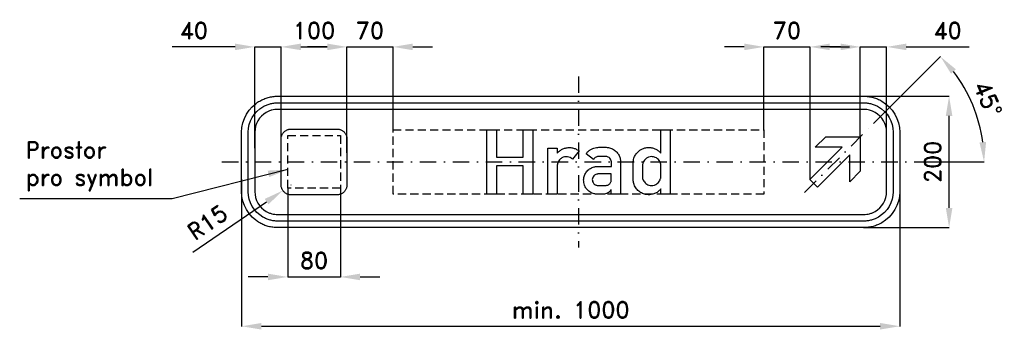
# Model space of a CAD drawing. Header units: millimetres. Extents: x -837 to 659, y -262 to 216.
import ezdxf

# ---------------------------------------------------------------- set-up
doc = ezdxf.new("R2010")
doc.units = ezdxf.units.MM
doc.header["$LTSCALE"] = 5
doc.linetypes.add('ČERCHOVANÁX2', pattern=[2, 1, -0.5, 0, -0.5])
doc.linetypes.add('ČÁRKOVANÁX2', pattern=[1.5, 1, -0.5])
doc.layers.add('Kóty', color=2, linetype='Continuous')
doc.layers.add('Značka', color=7, linetype='Continuous')
doc.styles.get("Standard").update_dxf_attribs({"font": 'romand.shx', "height": 25})
doc.dimstyles.get("Standard").update_dxf_attribs({"dimtxt": 25, "dimasz": 30, "dimexe": 0.18, "dimexo": 0.0625, "dimgap": 12.5, "dimtad": 1, "dimdec": 0, "dimzin": 0, "dimdsep": 46, "dimtxsty": 'Standard', "dimcen": 0.09, "dimadec": 0, "dimazin": 0, "dimtfac": 1, "dimtdec": 0, "dimtofl": 0, "dimtmove": 0, "dimatfit": 3, "dimfxl": 1, "dimtolj": 1, "dimtzin": 0, "dimarcsym": 0})

# ---------------------------------------------------------------- blocks, each defined once
blk = doc.blocks.new('*D2')
at = {"layer": 'Defpoints', "color": 0, "transparency": 16777216}
for p in [(426.8, 100), (575, 100), (445, -100)]:
    blk.add_point(p, dxfattribs=at)
at = {"layer": 'Kóty', "color": 0, "lineweight": -2, "transparency": 16777216}
for p, q in [((426.9, 100), (575.2, 100)), ((575, -70), (575, 70)), ((445.1, -100), (575.2, -100))]:
    blk.add_line(p, q, dxfattribs=at)
at = {"layer": 'Kóty', "color": 0, "transparency": 16777216}
for points in [[(570, 70), (580, 70), (575, 100)], [(570, -70), (580, -70), (575, -100)]]:
    blk.add_solid(points, dxfattribs=at)
at = {"layer": 'Kóty', "color": 0, "transparency": 16777216, "insert": (550, 0), "char_height": 25, "attachment_point": 5, "rotation": 90}
blk.add_mtext('\\A1;200', dxfattribs=at)
blk = doc.blocks.new('*D3')
at = {"layer": 'Defpoints', "color": 0, "transparency": 16777216}
for p in [(-480, 175), (-440, 50), (-480, 21)]:
    blk.add_point(p, dxfattribs=at)
at = {"layer": 'Kóty', "color": 0, "lineweight": -2, "transparency": 16777216}
for p, q in [((-510, 175), (-605.5, 175)), ((-480, 21.1), (-480, 175.2)), ((-440, 50.1), (-440, 175.2)), ((-410, 175), (-380, 175))]:
    blk.add_line(p, q, dxfattribs=at)
at = {"layer": 'Kóty', "color": 0, "transparency": 16777216}
for points in [[(-510, 180), (-510, 170), (-480, 175)], [(-410, 180), (-410, 170), (-440, 175)]]:
    blk.add_solid(points, dxfattribs=at)
at = {"layer": 'Kóty', "color": 0, "transparency": 16777216, "insert": (-572.7, 200), "char_height": 25, "attachment_point": 5}
blk.add_mtext('\\A1;40', dxfattribs=at)
blk = doc.blocks.new('*D4')
at = {"layer": 'Defpoints', "color": 0, "transparency": 16777216}
for p in [(480, 175), (440, 38.2), (480, 34.4)]:
    blk.add_point(p, dxfattribs=at)
at = {"layer": 'Kóty', "color": 0, "lineweight": -2, "transparency": 16777216}
for p, q in [((410, 175), (380, 175)), ((440, 38.2), (440, 175.2)), ((480, 34.5), (480, 175.2)), ((510, 175), (605.5, 175))]:
    blk.add_line(p, q, dxfattribs=at)
at = {"layer": 'Kóty', "color": 0, "transparency": 16777216}
for points in [[(410, 180), (410, 170), (440, 175)], [(510, 180), (510, 170), (480, 175)]]:
    blk.add_solid(points, dxfattribs=at)
at = {"layer": 'Kóty', "color": 0, "transparency": 16777216, "insert": (572.7, 200), "char_height": 25, "attachment_point": 5}
blk.add_mtext('\\A1;40', dxfattribs=at)
blk = doc.blocks.new('*D5')
at = {"layer": 'Defpoints', "color": 0, "transparency": 16777216}
for p in [(460, 58.2), (620.5, 58.6), (530, 0), (-530, 0), (355.1, -46.7)]:
    blk.add_point(p, dxfattribs=at)
at = {"layer": 'Kóty', "color": 0, "lineweight": -2, "transparency": 16777216}
for p, q in [((460, 58.2), (562, 160.2)), ((530.1, 0), (628.4, 0))]:
    blk.add_line(p, q, dxfattribs=at)
blk.add_arc((401.8, 0), 226.4, 7.598, 37.4024, dxfattribs=at)
at = {"layer": 'Kóty', "color": 0, "transparency": 16777216}
for points in [[(577.9, 134.2), (585.4, 140.8), (561.9, 160.1)], [(631.2, 30.3), (621.2, 29.6), (628.2, 0)]]:
    blk.add_solid(points, dxfattribs=at)
at = {"layer": 'Kóty', "color": 0, "transparency": 16777216, "insert": (634.1, 96.2), "char_height": 25, "attachment_point": 5, "rotation": 292.5002}
blk.add_mtext('\\A1;45°', dxfattribs=at)
blk = doc.blocks.new('*D6')
at = {"layer": 'Defpoints', "color": 0, "transparency": 16777216}
for p in [(-437.4, -43.5), (-425, -35)]:
    blk.add_point(p, dxfattribs=at)
at = {"layer": 'Kóty', "color": 0, "lineweight": -2, "transparency": 16777216}
for p, q in [((-425.1, -35), (-424.9, -35)), ((-425, -35.1), (-425, -34.9)), ((-574.1, -137.3), (-462.1, -60.5))]:
    blk.add_line(p, q, dxfattribs=at)
at = {"layer": 'Kóty', "color": 0, "transparency": 16777216}
blk.add_solid([(-464.9, -56.3), (-459.3, -64.6), (-437.4, -43.5)], dxfattribs=at)
at = {"layer": 'Kóty', "color": 0, "transparency": 16777216, "insert": (-551.9, -91.8), "char_height": 25, "attachment_point": 5, "rotation": 34.4602}
blk.add_mtext('\\A1;R15', dxfattribs=at)
blk = doc.blocks.new('*D7')
at = {"layer": 'Defpoints', "color": 0, "transparency": 16777216}
for p in [(-270, 175), (-270, 49), (-340, 13.5)]:
    blk.add_point(p, dxfattribs=at)
at = {"layer": 'Kóty', "color": 0, "lineweight": -2, "transparency": 16777216}
for p, q in [((-370, 175), (-400, 175)), ((-340, 13.6), (-340, 175.2)), ((-270, 49.1), (-270, 175.2)), ((-240, 175), (-210, 175))]:
    blk.add_line(p, q, dxfattribs=at)
at = {"layer": 'Kóty', "color": 0, "transparency": 16777216}
for points in [[(-370, 180), (-370, 170), (-340, 175)], [(-240, 180), (-240, 170), (-270, 175)]]:
    blk.add_solid(points, dxfattribs=at)
at = {"layer": 'Kóty', "color": 0, "transparency": 16777216, "insert": (-305, 200), "char_height": 25, "attachment_point": 5}
blk.add_mtext('\\A1;70', dxfattribs=at)
blk = doc.blocks.new('*D8')
at = {"layer": 'Defpoints', "color": 0, "transparency": 16777216}
for p in [(293.632, 175), (293.632, 49), (363.63, -26.87)]:
    blk.add_point(p, dxfattribs=at)
at = {"layer": 'Kóty', "color": 0, "lineweight": -2, "transparency": 16777216}
for p, q in [((263.632, 175), (233.632, 175)), ((293.632, 49.0625), (293.632, 175.18)), ((363.63, -26.8075), (363.63, 175.18)), ((393.63, 175), (423.63, 175))]:
    blk.add_line(p, q, dxfattribs=at)
at = {"layer": 'Kóty', "color": 0, "transparency": 16777216}
for points in [[(263.632, 180), (263.632, 170), (293.632, 175)], [(393.63, 180), (393.63, 170), (363.63, 175)]]:
    blk.add_solid(points, dxfattribs=at)
at = {"layer": 'Kóty', "color": 0, "transparency": 16777216, "insert": (328.631, 200), "char_height": 25, "attachment_point": 5}
blk.add_mtext('\\A1;70', dxfattribs=at)
blk = doc.blocks.new('*D9')
at = {"layer": 'Defpoints', "color": 0, "transparency": 16777216}
for p in [(-340, 175), (-440, 27.8), (-340, 27.8)]:
    blk.add_point(p, dxfattribs=at)
at = {"layer": 'Kóty', "color": 0, "lineweight": -2, "transparency": 16777216}
for p, q in [((-440, 27.9), (-440, 175.2)), ((-410, 175), (-370, 175)), ((-340, 27.9), (-340, 175.2))]:
    blk.add_line(p, q, dxfattribs=at)
at = {"layer": 'Kóty', "color": 0, "transparency": 16777216}
for points in [[(-410, 180), (-410, 170), (-440, 175)], [(-370, 180), (-370, 170), (-340, 175)]]:
    blk.add_solid(points, dxfattribs=at)
at = {"layer": 'Kóty', "color": 0, "transparency": 16777216, "insert": (-390, 200), "char_height": 25, "attachment_point": 5}
blk.add_mtext('\\A1;100', dxfattribs=at)
blk = doc.blocks.new('*D10')
at = {"layer": 'Defpoints', "color": 0, "transparency": 16777216}
for p in [(-430.002, -39.9999), (-350.002, -39.9999), (-350.002, -175)]:
    blk.add_point(p, dxfattribs=at)
at = {"layer": 'Kóty', "color": 0, "lineweight": -2, "transparency": 16777216}
for p, q in [((-430.002, -40.0624), (-430.002, -175.18)), ((-350.002, -40.0624), (-350.002, -175.18)), ((-460.002, -175), (-490.002, -175)), ((-320.002, -175), (-290.002, -175))]:
    blk.add_line(p, q, dxfattribs=at)
at = {"layer": 'Kóty', "color": 0, "transparency": 16777216}
for points in [[(-460.002, -170), (-460.002, -180), (-430.002, -175)], [(-320.002, -170), (-320.002, -180), (-350.002, -175)]]:
    blk.add_solid(points, dxfattribs=at)
at = {"layer": 'Kóty', "color": 0, "transparency": 16777216, "insert": (-390.002, -150), "char_height": 25, "attachment_point": 5}
blk.add_mtext('\\A1;80', dxfattribs=at)
blk = doc.blocks.new('*D11')
at = {"layer": 'Defpoints', "color": 0, "transparency": 16777216}
for p in [(-500, -26.3), (500, -26.3), (500, -250)]:
    blk.add_point(p, dxfattribs=at)
at = {"layer": 'Kóty', "color": 0, "lineweight": -2, "transparency": 16777216}
for p, q in [((-500, -26.3), (-500, -250.2)), ((500, -26.3), (500, -250.2)), ((-470, -250), (470, -250))]:
    blk.add_line(p, q, dxfattribs=at)
at = {"layer": 'Kóty', "color": 0, "transparency": 16777216}
for points in [[(-470, -245), (-470, -255), (-500, -250)], [(470, -245), (470, -255), (500, -250)]]:
    blk.add_solid(points, dxfattribs=at)
at = {"layer": 'Kóty', "color": 0, "transparency": 16777216, "insert": (0, -225), "char_height": 25, "attachment_point": 5}
blk.add_mtext('\\A1;min. 1000', dxfattribs=at)

msp = doc.modelspace()

# ---------------------------------------------------------------- linework, layer by layer
at = {"layer": 'Kóty'}
for points in [[(-480, 175), (-440, 175)], [(-340, 175), (-270, 175)], [(293.6, 175), (363.6, 175)], [(440, 175), (480, 175)], [(-430, -11.7), (-605.8, -56.4), (-605.8, -56.4), (-837.3, -56.4)], [(-430, -175), (-350, -175)]]:
    msp.add_lwpolyline(points, dxfattribs=at)
msp.add_solid([(-460.4, -13.2), (-458.2, -23), (-430, -11.7)], dxfattribs=at)
at = {"layer": 'Značka', "color": 6, "linetype": 'ČERCHOVANÁX2', "ltscale": 5}
for p, q in [((11.8, 130), (11.8, -130)), ((355.1, -46.7), (460, 58.2))]:
    msp.add_line(p, q, dxfattribs=at)
at = {"layer": 'Značka', "color": 5}
for points in [[(-445, -100), (-445.2, -100), (-445.4, -100, -0.032183), (-452.5, -99.5, -0.035454), (-459.5, -98.1, -0.036275), (-466.3, -95.8, -0.034433), (-472.6, -92.6, -0.03373), (-478.6, -88.6), (-483.9, -83.9), (-488.6, -78.6), (-492.6, -72.6), (-495.8, -66.3), (-498.1, -59.5), (-499.5, -52.5), (-500, -45.4), (-500, -45.2), (-500, -45), (-500, 45), (-500, 45.2), (-500, 45.4), (-499.5, 52.5), (-498.1, 59.5), (-495.8, 66.3), (-492.6, 72.6), (-488.6, 78.6), (-483.9, 83.9), (-478.6, 88.6, -0.034227), (-472.6, 92.6, -0.034061), (-466.3, 95.7, -0.033424), (-459.5, 98.1, -0.034124), (-452.5, 99.5, -0.036745), (-445.4, 100), (-445.2, 100), (-445, 100), (445, 100), (445.2, 100), (445.4, 100, -0.032177), (452.5, 99.5, -0.035434), (459.5, 98.1, -0.036231), (466.3, 95.8, -0.034387), (472.6, 92.6), (478.6, 88.6), (483.9, 83.9), (488.6, 78.6), (492.6, 72.6), (495.8, 66.3), (498.1, 59.5), (499.5, 52.5), (500, 45.4), (500, 45.2), (500, 45), (500, -45), (500, -45.2), (500, -45.4), (499.5, -52.5), (498.1, -59.5), (495.8, -66.3), (492.6, -72.6), (488.6, -78.6), (483.9, -83.9), (478.6, -88.6), (472.6, -92.6, -0.034074), (466.3, -95.7, -0.033398), (459.5, -98.1, -0.034121), (452.5, -99.5, -0.036746), (445.4, -100), (445.2, -100), (445, -100), (-445, -100)], [(-445, -90), (-445.2, -90), (-445.3, -90, -0.03218), (-451.2, -89.6, -0.035441), (-456.9, -88.4, -0.036275), (-462.4, -86.5, -0.034405), (-467.6, -83.9), (-472.4, -80.7), (-476.8, -76.8), (-480.7, -72.5), (-483.9, -67.6), (-486.5, -62.4), (-488.4, -56.9), (-489.6, -51.2), (-490, -45.4), (-490, -45.2), (-490, -45), (-490, 45), (-490, 45.2), (-490, 45.4), (-489.6, 51.2), (-488.4, 56.9), (-486.5, 62.4), (-483.9, 67.6), (-480.7, 72.5), (-476.8, 76.8), (-472.4, 80.7), (-467.6, 83.9, -0.034043), (-462.4, 86.5, -0.03341), (-456.9, 88.4, -0.034119), (-451.2, 89.6, -0.036742), (-445.3, 90), (-445.2, 90), (-445, 90), (445, 90), (445.2, 90), (445.4, 90, -0.032169), (451.2, 89.6, -0.035423), (456.9, 88.4, -0.036263), (462.4, 86.5, -0.034405), (467.6, 83.9), (472.4, 80.7), (476.8, 76.8), (480.7, 72.5), (483.9, 67.6), (486.5, 62.4), (488.4, 56.9), (489.6, 51.2), (490, 45.4), (490, 45.2), (490, 45), (490, -45), (490, -45.2), (490, -45.4), (489.6, -51.2), (488.4, -56.9), (486.5, -62.4), (483.9, -67.6), (480.7, -72.5), (476.8, -76.8), (472.4, -80.7), (467.6, -83.9), (462.4, -86.5, -0.033403), (456.9, -88.4, -0.034116), (451.2, -89.6, -0.036749), (445.4, -90), (445.2, -90), (445, -90), (-445, -90)], [(-445, -80), (445, -80), (445.1, -80), (445.3, -80, 0.032169), (449.8, -79.7, 0.035452), (454.2, -78.8, 0.036304), (458.5, -77.3), (462.6, -75.3), (466.4, -72.8), (469.8, -69.7), (472.8, -66.4), (475.3, -62.6), (477.3, -58.5), (478.8, -54.2), (479.7, -49.8), (480, -45.3), (480, -45.1), (480, -45), (480, 45), (480, 45.1), (480, 45.3), (479.7, 49.8), (478.8, 54.2), (477.3, 58.5), (475.3, 62.6), (472.8, 66.4), (469.8, 69.7), (466.4, 72.8), (462.6, 75.3), (458.5, 77.3), (454.2, 78.8, 0.034146), (449.8, 79.7, 0.03675), (445.3, 80), (445.1, 80), (445, 80), (-445, 80), (-445.1, 80), (-445.3, 80, 0.032182), (-449.8, 79.7, 0.035448), (-454.2, 78.8, 0.036258), (-458.5, 77.3, 0.034413), (-462.6, 75.3), (-466.3, 72.8), (-469.8, 69.7), (-472.8, 66.4), (-475.3, 62.6), (-477.3, 58.5), (-478.8, 54.2), (-479.7, 49.8), (-480, 45.3), (-480, 45.1), (-480, 45), (-480, -45), (-480, -45.1), (-480, -45.3), (-479.7, -49.8), (-478.8, -54.2), (-477.3, -58.5), (-475.3, -62.6), (-472.8, -66.4), (-469.8, -69.7), (-466.3, -72.8), (-462.6, -75.3), (-458.5, -77.3, 0.033426), (-454.2, -78.8, 0.03412), (-449.8, -79.7, 0.036748), (-445.3, -80), (-445.1, -80), (-445, -80)], [(-425, -50), (-425.1, -50), (-425.1, -50, -0.032177), (-427.1, -49.9, -0.035442), (-429, -49.5, -0.036267), (-430.8, -48.8, -0.034418), (-432.5, -48, -0.033722), (-434.2, -46.9, -0.034086), (-435.6, -45.6, -0.034209), (-436.9, -44.2, -0.034227), (-438, -42.5, -0.034043), (-438.8, -40.8, -0.033411), (-439.5, -39, -0.034127), (-439.9, -37.1, -0.036745), (-440, -35.1), (-440, -35.1), (-440, -35), (-440, 35), (-440, 35.1), (-440, 35.1, -0.032177), (-439.9, 37.1, -0.035441), (-439.5, 39, -0.036269), (-438.8, 40.8, -0.034423), (-438, 42.5, -0.033723), (-436.9, 44.2, -0.034083), (-435.6, 45.6, -0.034203), (-434.2, 46.9, -0.034223), (-432.5, 48, -0.034048), (-430.8, 48.8, -0.033416), (-429, 49.5, -0.034129), (-427.1, 49.9, -0.036741), (-425.1, 50), (-425.1, 50), (-425, 50), (-355, 50), (-354.9, 50), (-354.9, 50, -0.032179), (-352.9, 49.9, -0.035449), (-351, 49.5, -0.036267), (-349.2, 48.8, -0.034421), (-347.5, 48, -0.033726), (-345.8, 46.9, -0.034082), (-344.4, 45.6, -0.034203), (-343.1, 44.2, -0.034226), (-342, 42.5, -0.034049), (-341.2, 40.8, -0.033417), (-340.5, 39, -0.034126), (-340.1, 37.1, -0.036741), (-340, 35.1), (-340, 35.1), (-340, 35), (-340, -35), (-340, -35.1), (-340, -35.1, -0.032179), (-340.1, -37.1, -0.03545), (-340.5, -39, -0.036265), (-341.2, -40.8, -0.034416), (-342, -42.5, -0.033725), (-343.1, -44.2, -0.034084), (-344.4, -45.6, -0.034209), (-345.8, -46.9, -0.034231), (-347.5, -48, -0.034043), (-349.2, -48.8, -0.033412), (-351, -49.5, -0.034124), (-352.9, -49.9, -0.036745), (-354.9, -50), (-354.9, -50), (-355, -50), (-425, -50)], [(137, -49), (137, -41.1, -0.005053), (135.8, -42.4, -0.015134), (134.6, -43.7, -0.062262), (130, -47, -0.065139), (124.8, -49.1, -0.056567), (120, -49.9, -0.053309), (115.2, -49.7, -0.06919), (109, -47.9, -0.072239), (103.6, -44.5, -0.079568), (98.8, -39.3, -0.080057), (95.9, -32.8, -0.032665), (95.3, -30.2, -0.033841), (95, -27.5, -0.004996), (95, -27), (95, -26.4), (95, -0.9), (95, -0.2, -0.00641), (95.1, 0.4, -0.042008), (95.6, 3.8, -0.03902), (96.6, 7.1, -0.063162), (99.4, 12.2, -0.065746), (103.4, 16.4, -0.054115), (107.2, 19.1, -0.052293), (111.5, 20.9, -0.063382), (117.2, 22, -0.063666), (123, 21.6, -0.059503), (128.1, 20.1, -0.064399), (132.6, 17.4, -0.022319), (134.2, 16.1, -0.013226), (135.7, 14.7), (136.4, 14), (137, 13.4), (137, 49), (151.1, 49), (151.1, -49), (137, -49)], [(-34.5, -49), (-34.5, 21), (-20.4, 21), (-20.4, 13.3, -0.005354), (-19.3, 14.5, -0.01609), (-18.1, 15.8, -0.059421), (-14, 18.7, -0.056252), (-9.4, 20.7, -0.061468), (-3.9, 21.8, -0.062527), (1.6, 21.5, -0.056643), (6.6, 20.2, -0.054491), (11.1, 17.8, -0.008088), (12, 17.3), (12.8, 16.7), (2.8, 4.4, 0.005145), (1.9, 5.1, 0.015386), (0.9, 5.7, 0.073531), (-2.9, 7.4, 0.081605), (-7.2, 7.9, 0.089312), (-11.6, 7, 0.08766), (-15.4, 4.7, 0.074687), (-18.1, 1.8, 0.069775), (-19.7, -1.7, 0.028077), (-20.1, -3.1, 0.034203), (-20.4, -4.4, 0.01011), (-20.4, -4.9), (-20.4, -5.5), (-20.4, -49), (-34.5, -49)], [(61.7, -49), (61.7, -41.7, -0.005746), (61.1, -42.7, -0.017357), (60.4, -43.6, -0.039284), (59, -45.2, -0.035816), (57.4, -46.5, -0.060163), (54.5, -48.1, -0.07799), (51.2, -48.9, -0.014416), (50.5, -49, -0.004803), (49.8, -49), (40.3, -49), (39.9, -49, -0.005118), (39.4, -49, -0.039433), (36.8, -48.7, -0.036776), (34.2, -48, -0.049524), (30.7, -46.5, -0.046922), (27.5, -44.3, -0.065503), (23.7, -40.3, -0.069534), (21.1, -35.5, -0.055289), (20, -31.4, -0.053381), (19.7, -27.2, -0.079731), (21, -20.8, -0.083377), (24.2, -15.1, -0.079656), (28.7, -10.7, -0.074381), (34.3, -7.9, -0.032363), (36.6, -7.3, -0.039891), (39, -6.9, -0.010446), (39.8, -6.9, -0.003472), (40.5, -6.9), (61.8, -6.9), (61.8, 0.7), (61.7, 1.2, 0.013774), (61.6, 1.7, 0.097541), (60.5, 4.4, 0.100813), (58.5, 6.5, 0.115403), (54.9, 8, 0.04148), (51, 8.4, 0.010056), (47.6, 8.4, 0.009952), (44.2, 8.3, 0.038424), (40.6, 8, 0.106448), (37.2, 6.6, 0.056394), (36, 5.6, 0.053444), (35.1, 4.4, 0.012393), (34.8, 4, 0.004149), (34.6, 3.6), (23.5, 12.3, -0.00431), (24.2, 13.3, -0.012929), (25, 14.3, -0.055258), (28, 17.3, -0.053328), (31.6, 19.5, -0.045309), (35.3, 21, -0.035866), (39.1, 21.9, -0.024236), (42.9, 22.3, -0.011699), (46.6, 22.5, -0.028038), (53.8, 22.3, -0.066273), (60.7, 20.9, -0.075916), (66.5, 18, -0.077632), (71.2, 13.4, -0.069938), (74.2, 8.5, -0.07329), (75.6, 3, -0.010266), (75.7, 2, -0.003428), (75.8, 1), (75.8, -49), (61.7, -49)], [(109, -6.1), (109, -22.4), (109, -22.8, 0.00715), (109, -23.1, 0.056024), (109.3, -25.4, 0.046474), (110.2, -27.6, 0.061631), (111.9, -30.4, 0.061356), (114.3, -32.8, 0.064137), (117.3, -34.7, 0.068303), (120.6, -35.7, 0.085494), (125, -35.7, 0.081423), (129.2, -34.3, 0.064658), (132.1, -32.4, 0.067492), (134.4, -29.9, 0.049404), (135.7, -27.5, 0.038626), (136.6, -25, 0.022265), (136.9, -24, 0.040418), (137, -22.9, 0.011126), (137, -22.6), (137, -22.3), (137, -5, 0.003624), (136.9, -4.3, 0.010872), (136.8, -3.6, 0.059953), (136, -0.7, 0.059131), (134.5, 2, 0.073982), (131.9, 4.9, 0.073394), (128.5, 6.8, 0.057002), (125.7, 7.7, 0.055346), (122.7, 8, 0.079431), (118.4, 7.2, 0.084183), (114.5, 5.1, 0.072462), (111.9, 2.5, 0.073105), (110.1, -0.6, 0.042429), (109.4, -2.8, 0.033479), (109.1, -5, 0.00521), (109, -5.6), (109, -6.1)], [(61.7, -18.3), (41.9, -18.3), (41.3, -18.3, 0.008999), (40.8, -18.4, 0.059815), (38.4, -19, 0.073869), (36.3, -20.2, 0.097435), (34.2, -22.5, 0.097507), (33, -25.4, 0.092827), (32.9, -28.4, 0.08707), (33.9, -31.2, 0.077273), (35.4, -33.3, 0.084535), (37.5, -34.8, 0.055372), (39.2, -35.5, 0.04051), (40.9, -35.8, 0.006989), (41.4, -35.9), (41.9, -35.9), (53.2, -35.9), (53.6, -35.9, 0.007666), (53.9, -35.8, 0.065744), (56.2, -35.2, 0.074597), (58.3, -34, 0.076241), (60, -32.3, 0.061167), (61.2, -30.1, 0.030237), (61.5, -29.2, 0.049442), (61.7, -28.3, 0.015257), (61.7, -28), (61.7, -27.7), (61.7, -18.3)]]:
    msp.add_lwpolyline(points, format="xyb", dxfattribs=at)
at = {"layer": 'Značka', "color": 6, "linetype": 'ČÁRKOVANÁX2', "ltscale": 2.5}
for points in [[(-270, -49), (-270, 49), (293.6, 49), (293.6, -49), (-270, -49)], [(-430, -40), (-430, 40), (-350, 40), (-350, -40), (-430, -40)]]:
    msp.add_lwpolyline(points, dxfattribs=at)
at = {"layer": 'Značka', "color": 5}
for points in [[(-127.4, -49), (-127.4, 49), (-112.6, 49), (-112.6, 7), (-72.3, 7), (-72.3, 49), (-57.4, 49), (-57.4, -49), (-72.3, -49), (-72.3, -6.2), (-112.6, -6.2), (-112.6, -49), (-127.4, -49)], [(387.7, 38.2), (440, 38.2), (440, -14.1), (424, -30.1), (424, 10.9), (375, -38.2), (363.6, -26.9), (412.7, 22.2), (371.7, 22.2), (387.7, 38.2)]]:
    msp.add_lwpolyline(points, dxfattribs=at)
at = {"layer": 'Značka', "color": 6, "linetype": 'ČERCHOVANÁX2', "ltscale": 5}
msp.add_lwpolyline([(-530, 0), (530, 0)], dxfattribs=at)

# ---------------------------------------------------------------- texts
at = {"layer": 'Kóty', "insert": (-828.1, 30.8), "char_height": 25, "attachment_point": 1}
msp.add_mtext_dynamic_manual_height_columns('Prostor\\Ppro symbol', width=558.532, gutter_width=125, heights=[0], dxfattribs=at)

# ---------------------------------------------------------------- dimensions: what is measured, and where the dimension line sits
at = {"layer": 'Kóty'}
for base, p1, p2, picture, middle in [((-480, 175), (-440, 50), (-480, 21), '*D3', (-572.7, 200)), ((-340, 175), (-440, 27.8), (-340, 27.8), '*D9', (-390, 200)), ((-270, 175), (-340, 13.5), (-270, 49), '*D7', (-305, 200)), ((293.6, 175), (363.6, -26.9), (293.6, 49), '*D8', (328.6, 200)), ((480, 175), (440, 38.2), (480, 34.4), '*D4', (572.7, 200)), ((-350, -175), (-430, -40), (-350, -40), '*D10', (-390, -150))]:
    dim = msp.add_linear_dim(base=base, p1=p1, p2=p2, dimstyle='Standard', dxfattribs=at)
    dim.commit()
    dim.dimension.update_dxf_attribs({"geometry": picture, "text_midpoint": middle})
dim = msp.add_angular_dim_2l(base=(620.5, 58.6), line1=((355.1, -46.7), (460, 58.2)), line2=((-530, 0), (530, 0)), dimstyle='Standard', dxfattribs=at)
dim.commit()
dim.dimension.update_dxf_attribs({"geometry": '*D5', "text_midpoint": (634.1, 96.2)})
dim = msp.add_linear_dim(base=(575, 100), p1=(445, -100), p2=(426.8, 100), angle=90, dimstyle='Standard', dxfattribs=at)
dim.commit()
dim.dimension.update_dxf_attribs({"geometry": '*D2', "text_midpoint": (550, 0)})
dim = msp.add_linear_dim(base=(500, -250), p1=(-500, -26.3), p2=(500, -26.3), text='min. 1000', dimstyle='Standard', dxfattribs=at)
dim.commit()
dim.dimension.update_dxf_attribs({"geometry": '*D11', "text_midpoint": (0, -225)})
dim = msp.add_radius_dim(center=(-425, -35), mpoint=(-437.4, -43.5), dimstyle='Standard', dxfattribs=at)
dim.commit()
dim.dimension.update_dxf_attribs({"geometry": '*D6', "text_midpoint": (-537.8, -112.4), "dimtype": 164})

doc.saveas('drawing.dxf')
